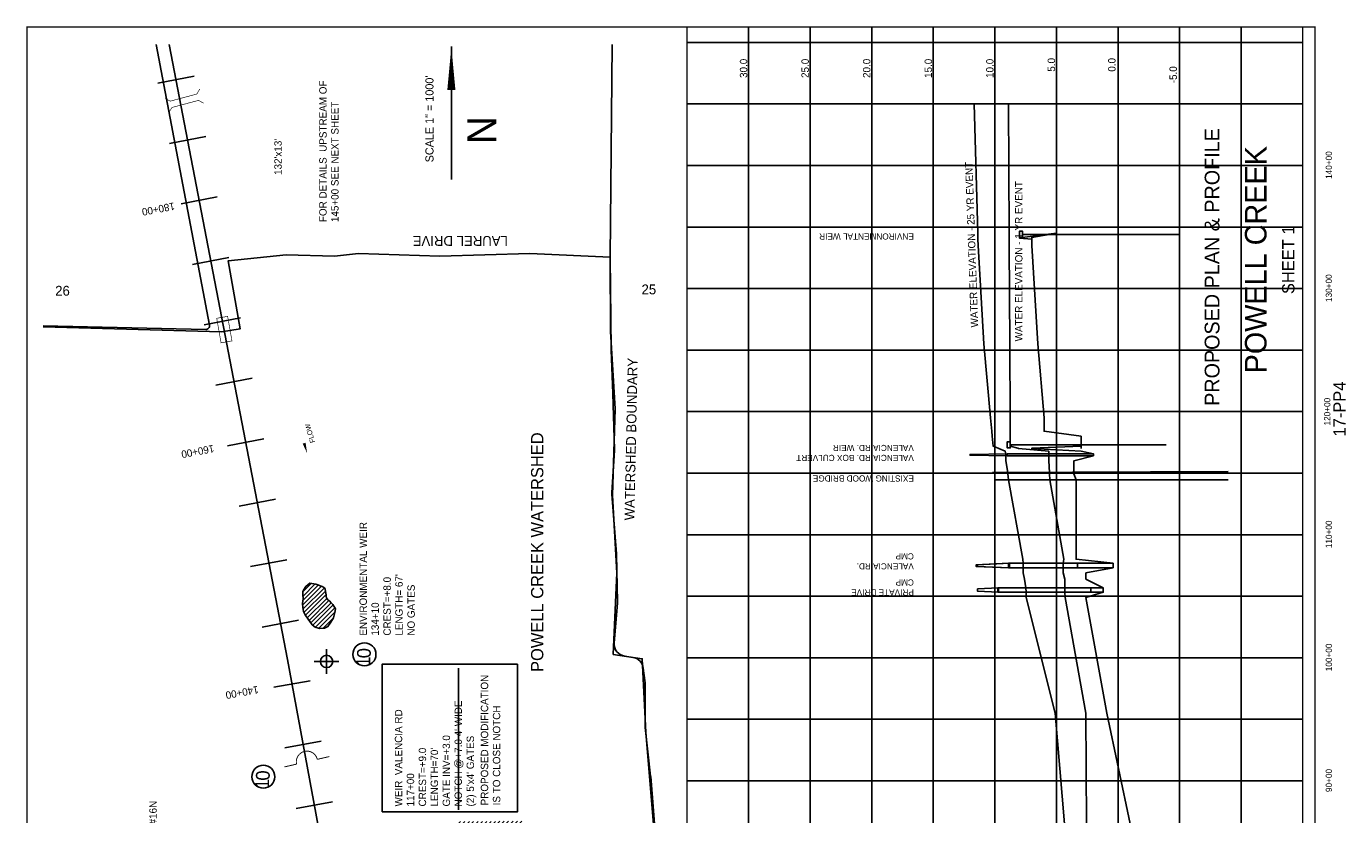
# Model space of a CAD drawing. Extents: x 211712 to 222426, y 848872 to 864882.
# Tile 2 of 2: x 211712 to 222426, y 858478 to 864882. Entities that reach past the tile are written whole.
import ezdxf
from ezdxf.enums import TextEntityAlignment as Align

# ---------------------------------------------------------------- set-up
doc = ezdxf.new("R2010")
doc.units = 0
doc.header["$LTSCALE"] = 800
doc.header["$PDMODE"] = 34
doc.header["$PDSIZE"] = 100
doc.linetypes.add('DASHED', pattern=[0])
doc.linetypes.add('STREAM', pattern=[0])
doc.layers.get('0').update_dxf_attribs({"linetype": 'CONTINUOUS'})
for name, color, linetype in [('BORDER', 1, 'CONTINUOUS'), ('GRID', 2, 'CONTINUOUS'), ('MAJROADS', 9, 'CONTINUOUS'), ('PROPOSED', 7, 'CONTINUOUS'), ('SEC', 2, 'CONTINUOUS'), ('STATIONS', 7, 'CONTINUOUS'), ('STRUCTTEXT', 7, 'CONTINUOUS'), ('STRUCTURES', 1, 'CONTINUOUS'), ('TEXT', 7, 'CONTINUOUS'), ('TRUNKS', 5, 'STREAM'), ('WETDBA', 12, 'CONTINUOUS'), ('WETFILL', 8, 'CONTINUOUS'), ('WSHEDS', 3, 'CONTINUOUS')]:
    doc.layers.add(name, color=color, linetype=linetype)

# ---------------------------------------------------------------- blocks, each defined once
blk = doc.blocks.new('WEIR')
at = {"layer": 'STRUCTURES', "color": 0, "const_width": 30}
blk.add_lwpolyline([(13, 761), (13, 358, -1), (13, -332), (13, -734)], format="xyb", dxfattribs=at)
blk = doc.blocks.new('BOX')
at = {"layer": 'STRUCTURES', "color": 0, "const_width": 20}
blk.add_lwpolyline([(-377, -171), (433, -171), (433, 189), (-377, 189)], close=True, dxfattribs=at)
blk = doc.blocks.new('BRIDGE')
at = {"layer": 'STRUCTURES', "color": 0, "const_width": 20}
for points in [[(-234, -534), (-101, -402), (-101, 496), (-234, 629)], [(244, -534), (112, -402), (112, 496), (244, 629)]]:
    blk.add_lwpolyline(points, dxfattribs=at)
blk = doc.blocks.new('FLARROW')
at = {"color": 0}
blk.add_lwpolyline([(-0.28, 0.019, 0, 0.05, 0), (-0.112, 0.019, 0, 0, -0.087559), (-0.012, 0.001, 0, 0, 0.245722), (0.075, 0.013, 0, 0, -0.309425), (0.212, 0.015, 0, 0, 0), (0.278, 0.013, 0, 0, 0)], format="xyseb", dxfattribs=at)
blk.add_text('FLOW', height=0.08, dxfattribs=at).set_placement((0.015, -0.157), align=Align.CENTER)
blk = doc.blocks.new('*X')
at = {"color": 0}
for p, q in [((213955, 860180), (214108, 860333)), ((213957, 860218), (214084, 860344)), ((213958, 860289), (214025, 860356)), ((213959, 860254), (214056, 860352)), ((213958, 860148), (214132, 860321)), ((213966, 860120), (214140, 860294)), ((213979, 860098), (214147, 860265)), ((213993, 860076), (214152, 860235)), ((214007, 860055), (214169, 860217)), ((214022, 860035), (214186, 860199)), ((214038, 860016), (214203, 860181)), ((214059, 860002), (214216, 860158)), ((214086, 859993), (214217, 860123)), ((214121, 859993), (214207, 860078)), ((214783, 857649), (215557, 858424)), ((214806, 857707), (215522, 858423)), ((214921, 857858), (215486, 858423)), ((214978, 857951), (215451, 858423)), ((214994, 858001), (215415, 858423)), ((215007, 857838), (215593, 858424)), ((215051, 857846), (215628, 858424)), ((215059, 858102), (215380, 858423)), ((215086, 857846), (215664, 858424)), ((215086, 858164), (215344, 858423)), ((215138, 858251), (215309, 858422)), ((215168, 858317), (215273, 858422)), ((215194, 858379), (215238, 858422)), ((215283, 858008), (215700, 858424)), ((215353, 858043), (215735, 858424)), ((215386, 858040), (215751, 858405)), ((215408, 858027), (215615, 858233)), ((215424, 858007), (215639, 858222)), ((215435, 857983), (215660, 858207)), ((215456, 857968), (215679, 858191)), ((215479, 857956), (215688, 858165)), ((215512, 857954), (215693, 858135)), ((215546, 857952), (215659, 858065)), ((215583, 857954), (215650, 858021)), ((215121, 857846), (215208, 857932)), ((214914, 857745), (214981, 857812)), ((214405, 857236), (214843, 857674)), ((214459, 857255), (214768, 857564)), ((212082, 857317), (212195, 857430)), ((212088, 857288), (212244, 857444)), ((212097, 857261), (212277, 857442)), ((212110, 857239), (212306, 857435)), ((214242, 857179), (214510, 857446)), ((214298, 857199), (214574, 857475)), ((214352, 857218), (214654, 857520)), ((214513, 857273), (214746, 857506)), ((214570, 857294), (214732, 857456)), ((212118, 857211), (212333, 857426)), ((212123, 857181), (212358, 857416)), ((212140, 857163), (212382, 857405)), ((212174, 857162), (212408, 857395)), ((212208, 857160), (212430, 857382)), ((212241, 857158), (212445, 857361)), ((212273, 857154), (212454, 857335)), ((213980, 857058), (214252, 857330)), ((214046, 857089), (214316, 857359)), ((214111, 857119), (214381, 857388)), ((214177, 857149), (214445, 857417)), ((214626, 857316), (214731, 857420)), ((214679, 857333), (214729, 857383)), ((212305, 857151), (212460, 857306)), ((212336, 857147), (212465, 857276)), ((212371, 857146), (212478, 857253)), ((212406, 857146), (212494, 857234)), ((212443, 857147), (212515, 857220)), ((213792, 856905), (214187, 857301)), ((213885, 857034), (214123, 857272)), ((213947, 857132), (214037, 857222)), ((212481, 857150), (212536, 857206)), ((212513, 857147), (212557, 857191)), ((212546, 857145), (212574, 857172)), ((212565, 857129), (212590, 857153)), ((212582, 857110), (212605, 857132)), ((212593, 857085), (212618, 857110)), ((212603, 857060), (212630, 857087)), ((212612, 857033), (212641, 857063)), ((212616, 857002), (212648, 857034)), ((212561, 856877), (212649, 856965)), ((212605, 856956), (212649, 857000)), ((213784, 856827), (213892, 856935)), ((213785, 856864), (213884, 856962)), ((213792, 856799), (213900, 856908)), ((212556, 856836), (212590, 856871)), ((212556, 856801), (212587, 856832)), ((212563, 856773), (212599, 856808)), ((212581, 856756), (212622, 856796)), ((213800, 856772), (213908, 856880)), ((213812, 856748), (213916, 856853)), ((213824, 856725), (213924, 856826)), ((213836, 856702), (213933, 856799)), ((212603, 856742), (212646, 856785)), ((212631, 856735), (212672, 856776)), ((212659, 856727), (212699, 856767)), ((212679, 856712), (212723, 856756)), ((212701, 856698), (212748, 856746)), ((212723, 856685), (212769, 856731)), ((212745, 856672), (212789, 856716)), ((212768, 856659), (212806, 856698)), ((213848, 856679), (213941, 856772)), ((213860, 856655), (213949, 856744)), ((213871, 856632), (213952, 856712)), ((212787, 856643), (212819, 856675)), ((212804, 856624), (212833, 856654)), ((212820, 856606), (212849, 856634)), ((212834, 856584), (212865, 856615)), ((212848, 856562), (212881, 856596)), ((212863, 856542), (212898, 856577)), ((213883, 856608), (213952, 856677)), ((213895, 856584), (213952, 856642)), ((213906, 856560), (213952, 856606)), ((212878, 856522), (212916, 856560)), ((212894, 856503), (212935, 856543)), ((212911, 856484), (212953, 856527)), ((212929, 856467), (212973, 856511)), ((212948, 856450), (212993, 856496)), ((212966, 856433), (213014, 856481)), ((212984, 856415), (213036, 856468)), ((213918, 856537), (213953, 856571)), ((213926, 856509), (213953, 856536)), ((213933, 856481), (213953, 856501)), ((213941, 856453), (213964, 856476)), ((212994, 856391), (213059, 856456)), ((213004, 856366), (213084, 856445)), ((213014, 856340), (213109, 856435)), ((213023, 856314), (213134, 856424)), ((213033, 856288), (213157, 856412)), ((213044, 856264), (213179, 856399)), ((213053, 856238), (213200, 856384)), ((213060, 856209), (213214, 856363)), ((213935, 856341), (213973, 856379)), ((213938, 856380), (213968, 856410)), ((213966, 856443), (213975, 856452)), ((213063, 856177), (213227, 856340)), ((213064, 856142), (213235, 856314)), ((213080, 856123), (213240, 856283)), ((213921, 856221), (213959, 856259)), ((213928, 856264), (213963, 856299)), ((213931, 856302), (213968, 856339)), ((213100, 856107), (213240, 856247)), ((213129, 856101), (213237, 856209)), ((213154, 856091), (213234, 856171)), ((213883, 856112), (213940, 856170)), ((213903, 856168), (213950, 856215)), ((213167, 856069), (213237, 856138)), ((213180, 856047), (213240, 856107)), ((213193, 856024), (213245, 856075)), ((213206, 856001), (213252, 856047)), ((213392, 855586), (213931, 856125)), ((213474, 855633), (213922, 856081)), ((213180, 855905), (213247, 855972)), ((213192, 855952), (213259, 856019)), ((213241, 855470), (213755, 855985)), ((213295, 855560), (213674, 855939)), ((213534, 855657), (213863, 855987)), ((213594, 855682), (213848, 855936)), ((213177, 855866), (213216, 855905)), ((213179, 855833), (213212, 855866)), ((213187, 855806), (213210, 855829)), ((213352, 855652), (213596, 855896)), ((213652, 855705), (213833, 855886)), ((213710, 855728), (213818, 855836)), ((213159, 855247), (213310, 855398)), ((213171, 855294), (213300, 855424)), ((213187, 855346), (213290, 855449)), ((213203, 855397), (213281, 855475)), ((213144, 855161), (213329, 855347)), ((213149, 855202), (213319, 855372)), ((213149, 855132), (213339, 855321)), ((213155, 855102), (213349, 855295)), ((213161, 855072), (213358, 855270)), ((213166, 855042), (213368, 855244)), ((213178, 855019), (213378, 855219)), ((213191, 854996), (213386, 855192)), ((213203, 854973), (213389, 855160)), ((213216, 854951), (213393, 855128)), ((213228, 854928), (213396, 855096)), ((213239, 854903), (213400, 855064)), ((213249, 854878), (213403, 855032)), ((213259, 854852), (213406, 855000)), ((213269, 854827), (213410, 854968)), ((213279, 854801), (213413, 854936)), ((213280, 854767), (213417, 854904)), ((213323, 854775), (213420, 854872)), ((213366, 854783), (213423, 854840)), ((213409, 854791), (213427, 854808)), ((213219, 854318), (213337, 854435)), ((213249, 854383), (213302, 854436)), ((213193, 854221), (213312, 854340)), ((213203, 854266), (213325, 854388)), ((213197, 854189), (213296, 854288)), ((213202, 854159), (213280, 854237)), ((213207, 854129), (213263, 854185)), ((213212, 854098), (213247, 854134)), ((213179, 853994), (213222, 854037)), ((213196, 854047), (213232, 854083)), ((213158, 853903), (213195, 853940)), ((213173, 853953), (213215, 853995)), ((213061, 853700), (213156, 853795)), ((213095, 853769), (213166, 853840)), ((213142, 853851), (213176, 853885)), ((213040, 853608), (213139, 853707)), ((213051, 853654), (213146, 853750)), ((212990, 853452), (213127, 853589)), ((213015, 853512), (213131, 853629)), ((213030, 853563), (213135, 853668)), ((212931, 853287), (213115, 853471)), ((212940, 853331), (213119, 853511)), ((212965, 853392), (213123, 853550)), ((212934, 853255), (213111, 853432)), ((212948, 853234), (213108, 853393)), ((212961, 853211), (213076, 853326)), ((212159, 852657), (212662, 853159)), ((212364, 852826), (212697, 853159)), ((212463, 852889), (212731, 853157)), ((212503, 852894), (212765, 853156)), ((212534, 852890), (212799, 853154)), ((212564, 852884), (212832, 853153)), ((212594, 852879), (212883, 853169)), ((212623, 852873), (212940, 853190)), ((212651, 852865), (212976, 853191)), ((212679, 852858), (213001, 853180)), ((212756, 852899), (213014, 853158)), ((212241, 852774), (212593, 853126)), ((212250, 852818), (212526, 853094)), ((212815, 852924), (213017, 853125)), ((212863, 852936), (212999, 853072)), ((212923, 852961), (212982, 853019)), ((212268, 852871), (212312, 852915)), ((212118, 852580), (212311, 852773)), ((212128, 852555), (212330, 852757)), ((212147, 852539), (212349, 852740)), ((212168, 852524), (212368, 852724)), ((212165, 852273), (212500, 852608)), ((212167, 852310), (212486, 852630)), ((212188, 852509), (212390, 852710)), ((212188, 852367), (212477, 852656)), ((212209, 852494), (212413, 852698)), ((212230, 852480), (212437, 852687)), ((212252, 852466), (212459, 852673)), ((212166, 852239), (212515, 852588)), ((212170, 852208), (212536, 852574)), ((212177, 852180), (212558, 852560)), ((212193, 852159), (212578, 852545)), ((212208, 852139), (212598, 852530)), ((212227, 852123), (212618, 852514)), ((212065, 852386), (212084, 852404)), ((212070, 852355), (212133, 852418)), ((212108, 852358), (212175, 852425)), ((212148, 852362), (212228, 852442)), ((212247, 852108), (212637, 852498)), ((212269, 852094), (212656, 852481)), ((212292, 852082), (212669, 852459)), ((212309, 852063), (212682, 852437)), ((212628, 852347), (212690, 852409)), ((212320, 852039), (212601, 852321)), ((212328, 852012), (212604, 852289)), ((212337, 851985), (212621, 852270)), ((212345, 851958), (212638, 852251)), ((212347, 851925), (212656, 852234)), ((212348, 851891), (212671, 852213)), ((212350, 851858), (212683, 852190)), ((212352, 851824), (212700, 852172)), ((212357, 851793), (212718, 852154)), ((212364, 851766), (212736, 852138)), ((212371, 851737), (212758, 852124)), ((212377, 851708), (212779, 852110)), ((212385, 851680), (212797, 852092)), ((212397, 851656), (212814, 852074)), ((212645, 851870), (212830, 852055)), ((212683, 851872), (212841, 852030)), ((212721, 851875), (212851, 852005)), ((212758, 851877), (212856, 851974)), ((212798, 851881), (212855, 851938)), ((212414, 851638), (212476, 851700)), ((212433, 851622), (212482, 851671)), ((212450, 851604), (212488, 851642)), ((212453, 851572), (212493, 851612)), ((212463, 851546), (212496, 851579)), ((212475, 851523), (212499, 851547)), ((217054, 851541), (217058, 851545)), ((212489, 851501), (212513, 851526)), ((212503, 851480), (212527, 851504)), ((212514, 851455), (212541, 851482)), ((212525, 851431), (212554, 851461)), ((212541, 851412), (212570, 851441)), ((216553, 850969), (217058, 851474)), ((216569, 850950), (217058, 851438)), ((217021, 851473), (217058, 851509)), ((212553, 851389), (212585, 851421)), ((212573, 851373), (212601, 851401)), ((212594, 851359), (212616, 851381)), ((212610, 851340), (212637, 851366)), ((212632, 851326), (212661, 851355)), ((212635, 851223), (212789, 851377)), ((212646, 851199), (212826, 851379)), ((212649, 851272), (212748, 851371)), ((212657, 851316), (212688, 851347)), ((212663, 851181), (212860, 851377)), ((212680, 851162), (212884, 851366)), ((212698, 851145), (212905, 851352)), ((212716, 851128), (212920, 851331)), ((216537, 850988), (216877, 851328)), ((216585, 850931), (217058, 851403)), ((216601, 850912), (217058, 851368)), ((216617, 850892), (217058, 851332)), ((212732, 851108), (212928, 851304)), ((212744, 851085), (212929, 851270)), ((212755, 851060), (212928, 851233)), ((216313, 851260), (216323, 851270)), ((216332, 851243), (216358, 851269)), ((216351, 851227), (216395, 851271)), ((216372, 851213), (216432, 851272)), ((216393, 851199), (216466, 851271)), ((216414, 851183), (216500, 851270)), ((216431, 851165), (216534, 851268)), ((216448, 851147), (216583, 851282)), ((216466, 851129), (216632, 851295)), ((216482, 851110), (216675, 851303)), ((216492, 851085), (216714, 851307)), ((216503, 851060), (216750, 851308)), ((216513, 851035), (216789, 851311)), ((216523, 851010), (216831, 851317)), ((216633, 850873), (217058, 851297)), ((216757, 850962), (217058, 851262)), ((216797, 850965), (217058, 851226)), ((212746, 851016), (212920, 851190)), ((215464, 850517), (216059, 851112)), ((215470, 850488), (216104, 851121)), ((215477, 850459), (216151, 851133)), ((215488, 850435), (216243, 851189)), ((215508, 850419), (216258, 851169)), ((215528, 850404), (216273, 851149)), ((215564, 850404), (216288, 851128)), ((215657, 850462), (216303, 851108)), ((216836, 850969), (217058, 851191)), ((216875, 850973), (217058, 851156)), ((216914, 850976), (217058, 851120)), ((215451, 850575), (215966, 851090)), ((215458, 850546), (216015, 851103)), ((215737, 850506), (216320, 851090)), ((215873, 851032), (215905, 851064)), ((216045, 850779), (216338, 851072)), ((216107, 850806), (216355, 851054)), ((216170, 850833), (216372, 851035)), ((216256, 850885), (216390, 851019)), ((216337, 850930), (216410, 851003)), ((216949, 850976), (217058, 851085)), ((216991, 850983), (217058, 851050)), ((217045, 851002), (217058, 851014)), ((212741, 850975), (212765, 851000)), ((212741, 850940), (212769, 850968)), ((212759, 850923), (212785, 850949)), ((212779, 850908), (212807, 850936)), ((212800, 850893), (212830, 850923)), ((212820, 850878), (212852, 850910)), ((212841, 850863), (212877, 850900)), ((216362, 850919), (216430, 850987)), ((216386, 850909), (216449, 850972)), ((216411, 850898), (216469, 850956)), ((216436, 850887), (216489, 850940)), ((216460, 850877), (216506, 850922)), ((216485, 850866), (216522, 850903)), ((216649, 850854), (216707, 850911)), ((212817, 850733), (212954, 850870)), ((212820, 850701), (212978, 850859)), ((212832, 850678), (213000, 850846)), ((212834, 850786), (212928, 850880)), ((212860, 850847), (212903, 850890)), ((212872, 850682), (213020, 850830)), ((212938, 850713), (213024, 850799)), ((216510, 850855), (216537, 850883)), ((216529, 850839), (216553, 850863)), ((216547, 850822), (216569, 850844)), ((216566, 850806), (216585, 850824)), ((216585, 850789), (216599, 850803)), ((216665, 850834), (216694, 850862)), ((216681, 850815), (216694, 850827)), ((216697, 850795), (216698, 850796)), ((213004, 850743), (213008, 850748)), ((216604, 850773), (216612, 850781)), ((216623, 850756), (216626, 850759)), ((213032, 850418), (213193, 850579)), ((213061, 850412), (213259, 850609)), ((213090, 850405), (213304, 850620)), ((213109, 850389), (213340, 850620)), ((213127, 850372), (213375, 850619)), ((213144, 850354), (213404, 850614)), ((213161, 850335), (213434, 850608)), ((213177, 850316), (213452, 850590)), ((213780, 850600), (213803, 850623)), ((213791, 850576), (213838, 850623)), ((213820, 850570), (213872, 850622)), ((213856, 850570), (213904, 850618)), ((213890, 850569), (213935, 850614)), ((213922, 850565), (213967, 850610)), ((213949, 850557), (213988, 850597)), ((215439, 850633), (215470, 850664)), ((215445, 850604), (215512, 850671)), ((215802, 850536), (215843, 850578)), ((212927, 850455), (212952, 850480)), ((212938, 850430), (212996, 850488)), ((212964, 850421), (213056, 850513)), ((212998, 850419), (213119, 850540)), ((213194, 850297), (213467, 850571)), ((213208, 850276), (213483, 850551)), ((213219, 850252), (213499, 850531)), ((213227, 850224), (213514, 850511)), ((213238, 850200), (213530, 850491)), ((213253, 850179), (213545, 850472)), ((213456, 849994), (213937, 850475)), ((213457, 849959), (213983, 850485)), ((213955, 850492), (213981, 850518)), ((213959, 850532), (213988, 850561)), ((213278, 850169), (213560, 850451)), ((213309, 850164), (213574, 850429)), ((213345, 850165), (213590, 850411)), ((213384, 850169), (213614, 850399)), ((213422, 850172), (213637, 850387)), ((213448, 850021), (213791, 850364)), ((213452, 850166), (213652, 850367)), ((213454, 849815), (214066, 850426)), ((213455, 849851), (214046, 850442)), ((213456, 849923), (213997, 850463)), ((213456, 849888), (214023, 850455)), ((213461, 849786), (214082, 850408)), ((213477, 849767), (214095, 850385)), ((213791, 850364), (213886, 850459)), ((213441, 850049), (213713, 850321)), ((213478, 850157), (213662, 850341)), ((213499, 849754), (214100, 850355)), ((213499, 850143), (213662, 850305)), ((213523, 849743), (214082, 850302)), ((213439, 850082), (213481, 850124)), ((213549, 849733), (213958, 850142)), ((213571, 849720), (213859, 850008)), ((213585, 849698), (213856, 849969)), ((213593, 849670), (213868, 849946)), ((213607, 849649), (213888, 849930)), ((213673, 849610), (213995, 849931)), ((213699, 849600), (214034, 849935)), ((213723, 849589), (214073, 849939)), ((213745, 849576), (214113, 849943)), ((213767, 849562), (214147, 849943)), ((213787, 849547), (214173, 849933)), ((213626, 849633), (213920, 849927)), ((213649, 849621), (213956, 849927)), ((213712, 849436), (214199, 849924)), ((213747, 849436), (214216, 849905)), ((213782, 849436), (214229, 849882)), ((213817, 849436), (214242, 849860)), ((213852, 849435), (214253, 849836)), ((213887, 849435), (214265, 849812)), ((213923, 849435), (214276, 849789)), ((213958, 849435), (214288, 849765)), ((213993, 849434), (214299, 849741)), ((214028, 849434), (214280, 849686)), ((213413, 849455), (213465, 849507)), ((213431, 849439), (213502, 849509)), ((213466, 849438), (213535, 849507)), ((213502, 849438), (213569, 849506)), ((213537, 849438), (213604, 849505)), ((213572, 849437), (213639, 849505)), ((213607, 849437), (213673, 849503)), ((213642, 849437), (213707, 849502)), ((214063, 849434), (214153, 849524)), ((213677, 849437), (213740, 849500))]:
    blk.add_line(p, q, dxfattribs=at)

msp = doc.modelspace()

# ---------------------------------------------------------------- linework, layer by layer
at = {"layer": 'BORDER', "color": 0, "const_width": 10}
msp.add_lwpolyline([(222177, 848877), (222177, 864877), (211717, 864877), (211717, 848877)], close=True, dxfattribs=at)
for points in [[(217077, 848877), (217077, 864877)], [(222077, 848877), (222077, 864877)]]:
    msp.add_lwpolyline(points, dxfattribs=at)
at = {"layer": 'GRID', "color": 0}
for points in [[(217577, 848877), (217577, 864877)], [(218077, 848877), (218077, 864877)], [(218577, 848877), (218577, 864877)], [(219077, 848877), (219077, 864877)], [(219577, 848877), (219577, 864877)], [(220077, 848877), (220077, 864877)], [(220577, 848877), (220577, 864877)], [(221077, 848877), (221077, 864877)], [(221577, 848877), (221577, 864877)], [(222077, 864752), (217077, 864752)], [(222077, 864252), (217077, 864252)], [(222077, 863752), (217077, 863752)], [(222077, 863252), (217077, 863252)], [(222077, 862752), (217077, 862752)], [(222077, 862252), (217077, 862252)], [(222077, 861752), (217077, 861752)], [(222077, 861252), (217077, 861252)], [(222077, 860752), (217077, 860752)], [(222077, 860252), (217077, 860252)], [(222077, 859752), (217077, 859752)], [(222077, 859252), (217077, 859252)], [(222077, 858752), (217077, 858752)]]:
    msp.add_lwpolyline(points, dxfattribs=at)
at = {"layer": 'MAJROADS', "color": 0}
msp.add_lwpolyline([(211849, 862442), (213297, 862400), (213448, 862425), (213351, 862978), (213821, 863025), (214215, 863014), (214408, 863038), (215069, 863016), (215799, 863036), (216452, 863006), (216456, 862402), (216493, 861774), (216471, 861070), (216508, 860441), (216478, 859779), (216713, 859744), (216742, 859149), (216819, 858235), (216815, 857674), (216835, 856986), (216821, 856207)], dxfattribs=at)
at = {"layer": 'PROPOSED', "color": 0}
for p, q in [((219802, 863192), (221067, 863192)), ((219802, 863192), (221067, 863192)), ((219702, 861482), (220967, 861482)), ((219702, 861482), (220967, 861482)), ((219557, 861257), (219657, 861257))]:
    msp.add_line(p, q, dxfattribs=at)
at = {"layer": 'PROPOSED', "color": 0, "linetype": 'DASHED'}
for p, q in [((221471, 861265), (219577, 861257)), ((221471, 861265), (219577, 861257)), ((219577, 861257), (219577, 861199)), ((219577, 861257), (219577, 861199)), ((219577, 861199), (221471, 861199)), ((219577, 861199), (221471, 861199))]:
    msp.add_line(p, q, dxfattribs=at)
at = {"layer": 'PROPOSED', "color": 0}
for points in [[(220143, 858402), (220068, 859302), (219831, 860242), (219830, 860284), (219829, 860320), (219818, 860392), (219808, 860442), (219807, 860484), (219806, 860520), (219805, 860552), (219687, 861197), (219682, 861247), (219681, 861257), (219667, 861352), (219667, 861394), (219665, 861410), (219660, 861432), (219609, 861452), (219603, 861454), (219562, 861472), (219556, 861552), (219553, 861592), (219541, 861702), (219487, 862302), (219441, 863102), (219439, 863152), (219439, 863162), (219439, 863163), (219438, 863202), (219409, 864252)], [(219689, 864252), (219692, 863202), (219692, 863163), (219692, 863162), (219692, 863152), (219692, 863102), (219698, 862302), (219701, 861702), (219701, 861592), (219701, 861552), (219701, 861472), (219764, 861454), (219769, 861452), (220015, 861432), (220015, 861410), (220015, 861394), (220016, 861352), (220022, 861257), (220022, 861247), (220024, 861197), (220138, 860552), (220131, 860520), (220131, 860484), (220133, 860442), (220146, 860392), (220145, 860320), (220145, 860284), (220148, 860242), (220316, 859302), (220322, 858402)], [(219677, 861410), (220377, 861410), (220377, 861394), (219677, 861394), (219677, 861410), (219376, 861405), (219376, 861397), (219677, 861394)], [(219677, 861410), (220377, 861410), (220377, 861394), (219677, 861394), (219677, 861410), (219376, 861405), (219376, 861397), (219677, 861394)], [(220277, 861472), (220277, 861452)], [(219687, 860484), (219426, 860493), (219426, 860508), (219687, 860520)], [(219697, 860484), (219436, 860493), (219436, 860508), (219697, 860520)], [(219687, 860520), (220537, 860520), (220537, 860484), (219687, 860484), (219687, 860520)], [(219697, 860520), (220247, 860520), (220247, 860484), (219697, 860484), (219697, 860520)], [(219607, 860284), (219436, 860293), (219436, 860311), (219607, 860320)], [(219602, 860320), (220355, 860320), (220355, 860284), (219602, 860284), (219602, 860320)], [(219607, 860320), (220457, 860320), (220457, 860284), (219607, 860284), (219607, 860320)], [(215220, 858516), (215220, 859668)]]:
    msp.add_lwpolyline(points, dxfattribs=at)
at = {"layer": 'PROPOSED', "color": 0, "linetype": 'DASHED'}
for points in [[(220677, 858402), (220487, 859302), (220317, 860242), (220457, 860284), (220457, 860320), (220317, 860392), (220317, 860442), (220537, 860484), (220537, 860520), (220237, 860552), (220237, 861197), (220217, 861247), (220217, 861257), (220217, 861352), (220377, 861394), (220377, 861410), (220277, 861432), (219877, 861452), (219877, 861454), (220277, 861472), (220277, 861552), (219977, 861592), (219977, 861702), (219927, 862302), (219877, 863102), (219877, 863152), (219777, 863162), (219777, 863163), (220077, 863202), (220077, 864252)], [(220277, 861472), (220277, 861552), (219977, 861592), (219977, 861702), (219927, 862302), (219877, 863102), (219877, 863152), (219877, 863162), (219877, 863167), (220077, 863202), (220077, 864252)]]:
    msp.add_lwpolyline(points, dxfattribs=at)
at = {"layer": 'PROPOSED', "color": 0}
for points in [[(219777, 863192), (219777, 863217), (219802, 863217), (219802, 863167), (219777, 863167)], [(219777, 863192), (219777, 863217), (219802, 863217), (219802, 863167), (219777, 863167)], [(219677, 861482), (219677, 861507), (219702, 861507), (219702, 861457), (219677, 861457)], [(219677, 861482), (219677, 861507), (219702, 861507), (219702, 861457), (219677, 861457)], [(214600, 858500), (214600, 859700), (215700, 859700), (215700, 858500)]]:
    msp.add_lwpolyline(points, close=True, dxfattribs=at)
at = {"layer": 'SEC', "color": 0}
msp.add_point((214150, 859722), dxfattribs=at)
at = {"layer": 'STATIONS', "color": 0}
for p, q in [((212779, 864421), (213074, 864478)), ((212873, 863930), (213168, 863987)), ((212968, 863439), (213262, 863496)), ((213062, 862948), (213357, 863005)), ((213156, 862457), (213451, 862514)), ((213250, 861966), (213545, 862023)), ((213345, 861475), (213639, 861532)), ((213439, 860984), (213734, 861041)), ((213533, 860493), (213828, 860549)), ((213627, 860002), (213922, 860058)), ((213720, 859512), (214015, 859566)), ((213811, 859020), (214106, 859074)), ((213902, 858528), (214197, 858583))]:
    msp.add_line(p, q, dxfattribs=at)
at = {"layer": 'STRUCTTEXT', "color": 0}
for centre in [(214457, 859780), (213636, 858786)]:
    msp.add_circle(centre, 93.8, dxfattribs=at)
at = {"layer": 'TEXT', "color": 0}
msp.add_line((215163, 864718), (215163, 863638), dxfattribs=at)
msp.add_lwpolyline([(215163, 864718, 0, 65.7, 0), (215163, 864366, 65.7, 65.7, 0)], format="xyseb", dxfattribs=at)
at = {"layer": 'TRUNKS', "color": 0}
msp.add_lwpolyline([(214118, 858182), (213831, 859737), (212872, 864735)], dxfattribs=at)
at = {"layer": 'WETDBA', "color": 0}
msp.add_lwpolyline([(214014, 860357), (213982, 860332), (213962, 860301), (213958, 860290), (213958, 860264), (213959, 860233), (213957, 860213), (213955, 860192), (213956, 860160), (213962, 860128), (213976, 860102), (213999, 860066), (214014, 860046), (214033, 860020), (214058, 860002), (214092, 859991), (214132, 859993), (214160, 860006), (214184, 860042), (214207, 860078), (214216, 860119), (214221, 860151), (214201, 860185), (214185, 860200), (214175, 860212), (214161, 860224), (214148, 860239), (214147, 860250), (214147, 860264), (214140, 860290), (214137, 860310), (214133, 860320), (214114, 860330), (214097, 860338), (214078, 860346), (214062, 860351)], close=True, dxfattribs=at)
at = {"layer": 'WSHEDS', "color": 0}
for points in [[(212765, 864735), (213198, 862454, -0.477114), (213168, 862419), (211849, 862448, 0.004845)], [(216820, 858300), (216782, 858788, 0.007717), (216781, 858791), (216738, 859185, -0.027317), (216738, 859196), (216738, 859536, 0.030518), (216737, 859548), (216722, 859669, 0.336805), (216638, 859755), (216571, 859765, -0.394323), (216486, 859872), (216512, 860196, 0.025162), (216513, 860206), (216505, 860591, 0.014661), (216505, 860597), (216467, 861081, -0.034296), (216467, 861095), (216487, 861435, 0.021713), (216487, 861444), (216474, 861900, 0.002099), (216474, 861900), (216461, 862253, -0.006138), (216461, 862256), (216452, 863005, -0.005346), (216452, 863007), (216468, 864735, 0.002364)]]:
    msp.add_lwpolyline(points, format="xyb", dxfattribs=at)

# ---------------------------------------------------------------- block references
at = {"layer": 'STRUCTURES', "color": 0, "xscale": 0.25, "yscale": 0.25, "zscale": 0.25}
for name, p, rotation in [('BRIDGE', (212983, 864276), 285), ('BOX', (213316, 862425), 279.9638624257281), ('WEIR', (213994, 858905), 103)]:
    msp.add_blockref(name, p, dxfattribs=dict(at, rotation=rotation))
at = {"layer": 'TRUNKS', "color": 0, "xscale": 500, "yscale": 500, "zscale": 500, "rotation": 106.2587082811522}
msp.add_blockref('FLARROW', (213961, 861552), dxfattribs=at)
at = {"layer": 'WETFILL', "color": 0}
msp.add_blockref('*X', (0, 0), dxfattribs=at)
msp.add_blockref('*X', (0, 0), dxfattribs=at)
msp.add_blockref('*X', (0, 0), dxfattribs=at)
msp.add_blockref('*X', (0, 0), dxfattribs=at)
msp.add_blockref('*X', (0, 0), dxfattribs=at)
msp.add_blockref('*X', (0, 0), dxfattribs=at)
msp.add_blockref('*X', (0, 0), dxfattribs=at)
msp.add_blockref('*X', (0, 0), dxfattribs=at)

# ---------------------------------------------------------------- texts
at = {"layer": 'PROPOSED', "color": 0}
for s, rotation, p in [("132'x13'", 90, (213785, 863675)), ('WATER ELEVATION - 25 YR EVENT', 92, (219442, 862437)), ('WATER ELEVATION - 1 YR EVENT', 90, (219801, 862323)), ('PROPOSED MODIFICATION', 90, (215462, 858553)), ('IS TO CLOSE NOTCH', 90, (215560, 858553))]:
    msp.add_text(s, height=60, rotation=rotation, dxfattribs=at).set_placement(p)
for s, height, p in [('PROPOSED PLAN & PROFILE', 120, (221401, 862927)), ('17-PP4', 100, (222426, 861773))]:
    msp.add_text(s, height=height, rotation=90, dxfattribs=at).set_placement(p, align=Align.CENTER)
at = {"layer": 'STATIONS', "color": 0}
for s, rotation, p in [('180+00', 190.8671, (212778, 863427)), ('160+00', 190.8671, (213098, 861458)), ('140+00', 190.4657, (213458, 859500))]:
    msp.add_text(s, height=60, rotation=rotation, dxfattribs=at).set_placement(p, align=Align.CENTER)
at = {"layer": 'STRUCTTEXT', "color": 0}
for s, height, p in [('ENVIRONMENTAL WEIR', 60, (214477, 859932)), ('CREST=+8.0', 60, (214671, 859932)), ("LENGTH= 67'", 60, (214768, 859932)), ('NO GATES', 60, (214866, 859932)), ('134+10', 60, (214574, 859932)), ('0', 112, (214509, 859748)), ('1', 112, (214504, 859679)), ("NOTCH @+7.0 4' WIDE", 60, (215249, 858544)), ('WEIR  VALENCIA RD', 60, (214764, 858544)), ('GATE INV=+3.0', 60, (215152, 858544)), ("(2) 5'x4' GATES", 60, (215347, 858544)), ('CREST=+9.0', 60, (214958, 858544)), ("LENGTH=70'", 60, (215055, 858544)), ('0', 112, (213688, 858754)), ('1', 112, (213683, 858685)), ('117+00', 60, (214861, 858544)), ('LDOT CULVERT #16N', 60, (212770, 857765))]:
    msp.add_text(s, height=height, rotation=90, dxfattribs=at).set_placement(p)
at = {"layer": 'TEXT', "color": 0}
for s, height, rotation, p in [('30.0', 60, 90, (217566, 864463)), ('25.0', 60, 90, (218066, 864463)), ('20.0', 60, 90, (218566, 864463)), ('15.0', 60, 90, (219066, 864463)), ('10.0', 60, 90, (219566, 864463)), ('5.0', 60, 90, (220066, 864514)), ('0.0', 60, 90, (220557, 864514)), ('-5.0', 60, 90, (221055, 864420)), ('FOR DETAILS  UPSTREAM OF', 60, 90, (214150, 863292)), ('145+00 SEE NEXT SHEET', 60, 90, (214247, 863292)), ('LAUREL DRIVE', 80, 180, (215622, 863179)), ('ENVIRONMENTAL WEIR', 50, 180, (218919, 863200)), ('WATERSHED BOUNDARY', 80, 88.8202, (216649, 860868)), ('POWELL CREEK WATERSHED', 100, 90, (215910, 859637)), ('VALENCIA RD. BOX CULVERT', 50, 180, (218919, 861401)), ('VALENCIA RD. WEIR', 50, 180, (218919, 861482)), ('EXISTING WOOD BRIDGE', 50, 180, (218919, 861234)), ('CMP', 50, 180, (218919, 860601)), ('VALENCIA RD.', 50, 180, (218919, 860520)), ('CMP', 50, 180, (218919, 860389)), ('PRIVATE DRIVE', 50, 180, (218919, 860308))]:
    msp.add_text(s, height=height, rotation=rotation, dxfattribs=at).set_placement(p)
for s, height, p in [('SCALE 1" = 1000\'', 65.73, (215018, 864130)), ('N', 235, (215527, 864039)), ('140+00', 50, (222314, 863755)), ('POWELL CREEK', 175, (221783, 862986)), ('SHEET 1', 100, (222010, 862986)), ('130+00', 50, (222314, 862755)), ('120+00', 50, (222301, 861752)), ('110+00', 50, (222314, 860755)), ('100+00', 50, (222314, 859755)), ('90+00', 50, (222314, 858755))]:
    msp.add_text(s, height=height, rotation=90, dxfattribs=at).set_placement(p, align=Align.CENTER)
for s, p in [('25', (216767, 862705)), ('26', (212005, 862694))]:
    msp.add_text(s, height=80, dxfattribs=at).set_placement(p, align=Align.CENTER)

doc.saveas('drawing.dxf')
